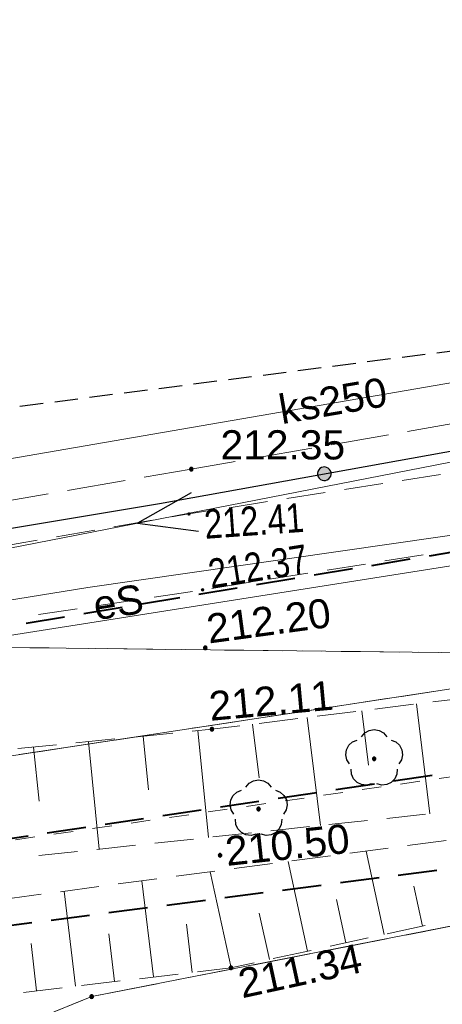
# Model space of a CAD drawing. Header units: metres. Extents: x 7419414 to 7419803, y 5549484 to 5549731.
# Tile 78 of 102: x 7419537 to 7419548, y 5549652 to 5549678. Entities that reach past the tile are written whole.
import ezdxf
from ezdxf.enums import TextEntityAlignment as Align

# ---------------------------------------------------------------- set-up
doc = ezdxf.new("R2010")
doc.units = ezdxf.units.M
doc.header["$MEASUREMENT"] = 0
doc.layers.get('0').update_dxf_attribs({"color": 250})
for name, color, linetype, lineweight in [('EGDE', 7, 'Continuous', 13), ('EGKK', 82, 'Continuous', 13), ('EGUG', 96, 'Continuous', 13), ('KTCR02', 18, 'Continuous', 13), ('LINIE ROZGRANICZAJĄCE MPZP', 212, 'Continuous', 0), ('OTKJ', 7, 'Continuous', 13), ('OTOO', 7, 'Continuous', 30), ('OTRK', 7, 'Continuous', 13), ('OTRS_O', 7, 'Continuous', 13), ('pomiar słupy', 250, 'Continuous', 0), ('RTPW02', 250, 'Continuous', 0), ('SUEP', 1, 'Continuous', 13), ('SUEP_O', 1, 'Continuous', 13), ('SUKP', 36, 'Continuous', 13), ('SUKP_O', 36, 'Continuous', 13), ('sutp', 250, 'Continuous', 0), ('Zakres', 7, 'Continuous', 0)]:
    doc.layers.add(name, color=color, linetype=linetype, lineweight=lineweight)
doc.styles.add('Arial', font='arial.ttf')

# ---------------------------------------------------------------- blocks, each defined once
blk = doc.blocks.new('RTPW02')
at = {"layer": 'RTPW02', "linetype": 'Continuous', "lineweight": 13}
h = blk.add_hatch(color=250, dxfattribs=at)
edge = h.paths.add_edge_path()
edge.add_arc((0, 0), 0.0045, 0, 360)

msp = doc.modelspace()

# ---------------------------------------------------------------- hatches: boundary and pattern name
at = {"linetype": 'Continuous'}
for points in [[(7419541.09, 5549665.985), (7419541.078, 5549665.987), (7419541.067, 5549665.991), (7419541.058, 5549665.998), (7419541.051, 5549666.008), (7419541.047, 5549666.018), (7419541.045, 5549666.03), (7419541.047, 5549666.042), (7419541.051, 5549666.053), (7419541.058, 5549666.062), (7419541.067, 5549666.069), (7419541.078, 5549666.073), (7419541.09, 5549666.075), (7419541.102, 5549666.073), (7419541.112, 5549666.069), (7419541.122, 5549666.062), (7419541.129, 5549666.053), (7419541.133, 5549666.042), (7419541.135, 5549666.03), (7419541.133, 5549666.018), (7419541.129, 5549666.008), (7419541.122, 5549665.998), (7419541.112, 5549665.991), (7419541.102, 5549665.987)], [(7419544.494, 5549665.737), (7419544.45, 5549665.747), (7419544.409, 5549665.768), (7419544.375, 5549665.799), (7419544.351, 5549665.837), (7419544.337, 5549665.881), (7419544.335, 5549665.926), (7419544.344, 5549665.971), (7419544.365, 5549666.012), (7419544.396, 5549666.045), (7419544.435, 5549666.07), (7419544.478, 5549666.084), (7419544.524, 5549666.086), (7419544.568, 5549666.076), (7419544.609, 5549666.055), (7419544.643, 5549666.025), (7419544.667, 5549665.986), (7419544.681, 5549665.943), (7419544.684, 5549665.897), (7419544.674, 5549665.852), (7419544.653, 5549665.812), (7419544.622, 5549665.778), (7419544.584, 5549665.753), (7419544.54, 5549665.74)], [(7419544.494, 5549665.737), (7419544.45, 5549665.747), (7419544.409, 5549665.768), (7419544.375, 5549665.799), (7419544.351, 5549665.837), (7419544.337, 5549665.881), (7419544.335, 5549665.926), (7419544.344, 5549665.971), (7419544.365, 5549666.012), (7419544.396, 5549666.045), (7419544.435, 5549666.07), (7419544.478, 5549666.084), (7419544.524, 5549666.086), (7419544.568, 5549666.076), (7419544.609, 5549666.055), (7419544.643, 5549666.025), (7419544.667, 5549665.986), (7419544.681, 5549665.943), (7419544.684, 5549665.897), (7419544.674, 5549665.852), (7419544.653, 5549665.812), (7419544.622, 5549665.778), (7419544.584, 5549665.753), (7419544.54, 5549665.74)], [(7419541.45, 5549661.395), (7419541.438, 5549661.397), (7419541.428, 5549661.401), (7419541.418, 5549661.408), (7419541.411, 5549661.418), (7419541.407, 5549661.428), (7419541.405, 5549661.44), (7419541.407, 5549661.452), (7419541.411, 5549661.463), (7419541.418, 5549661.472), (7419541.428, 5549661.479), (7419541.438, 5549661.483), (7419541.45, 5549661.485), (7419541.462, 5549661.483), (7419541.473, 5549661.479), (7419541.482, 5549661.472), (7419541.489, 5549661.463), (7419541.493, 5549661.452), (7419541.495, 5549661.44), (7419541.493, 5549661.428), (7419541.489, 5549661.418), (7419541.482, 5549661.408), (7419541.473, 5549661.401), (7419541.462, 5549661.397)], [(7419541.62, 5549659.305), (7419541.608, 5549659.307), (7419541.597, 5549659.311), (7419541.588, 5549659.318), (7419541.581, 5549659.328), (7419541.577, 5549659.338), (7419541.575, 5549659.35), (7419541.577, 5549659.362), (7419541.581, 5549659.373), (7419541.588, 5549659.382), (7419541.597, 5549659.389), (7419541.608, 5549659.393), (7419541.62, 5549659.395), (7419541.632, 5549659.393), (7419541.642, 5549659.389), (7419541.652, 5549659.382), (7419541.659, 5549659.373), (7419541.663, 5549659.362), (7419541.665, 5549659.35), (7419541.663, 5549659.338), (7419541.659, 5549659.328), (7419541.652, 5549659.318), (7419541.642, 5549659.311), (7419541.632, 5549659.307)], [(7419545.79, 5549658.545), (7419545.776, 5549658.547), (7419545.764, 5549658.554), (7419545.754, 5549658.564), (7419545.747, 5549658.576), (7419545.745, 5549658.59), (7419545.747, 5549658.604), (7419545.754, 5549658.616), (7419545.764, 5549658.626), (7419545.776, 5549658.633), (7419545.79, 5549658.635), (7419545.804, 5549658.633), (7419545.816, 5549658.626), (7419545.826, 5549658.616), (7419545.833, 5549658.604), (7419545.835, 5549658.59), (7419545.833, 5549658.576), (7419545.826, 5549658.564), (7419545.816, 5549658.554), (7419545.804, 5549658.547)], [(7419542.82, 5549657.255), (7419542.806, 5549657.257), (7419542.794, 5549657.264), (7419542.784, 5549657.274), (7419542.777, 5549657.286), (7419542.775, 5549657.3), (7419542.777, 5549657.314), (7419542.784, 5549657.326), (7419542.794, 5549657.336), (7419542.806, 5549657.343), (7419542.82, 5549657.345), (7419542.834, 5549657.343), (7419542.846, 5549657.336), (7419542.856, 5549657.326), (7419542.863, 5549657.314), (7419542.865, 5549657.3), (7419542.863, 5549657.286), (7419542.856, 5549657.274), (7419542.846, 5549657.264), (7419542.834, 5549657.257)], [(7419541.83, 5549656.065), (7419541.818, 5549656.067), (7419541.807, 5549656.071), (7419541.798, 5549656.078), (7419541.791, 5549656.088), (7419541.787, 5549656.098), (7419541.785, 5549656.11), (7419541.787, 5549656.122), (7419541.791, 5549656.133), (7419541.798, 5549656.142), (7419541.807, 5549656.149), (7419541.818, 5549656.153), (7419541.83, 5549656.155), (7419541.842, 5549656.153), (7419541.852, 5549656.149), (7419541.862, 5549656.142), (7419541.869, 5549656.133), (7419541.873, 5549656.122), (7419541.875, 5549656.11), (7419541.873, 5549656.098), (7419541.869, 5549656.088), (7419541.862, 5549656.078), (7419541.852, 5549656.071), (7419541.842, 5549656.067)], [(7419542.11, 5549653.175), (7419542.098, 5549653.177), (7419542.088, 5549653.181), (7419542.078, 5549653.188), (7419542.071, 5549653.198), (7419542.067, 5549653.208), (7419542.065, 5549653.22), (7419542.067, 5549653.232), (7419542.071, 5549653.243), (7419542.078, 5549653.252), (7419542.088, 5549653.259), (7419542.098, 5549653.263), (7419542.11, 5549653.265), (7419542.122, 5549653.263), (7419542.133, 5549653.259), (7419542.142, 5549653.252), (7419542.149, 5549653.243), (7419542.153, 5549653.232), (7419542.155, 5549653.22), (7419542.153, 5549653.208), (7419542.149, 5549653.198), (7419542.142, 5549653.188), (7419542.133, 5549653.181), (7419542.122, 5549653.177)], [(7419538.53, 5549652.435), (7419538.516, 5549652.437), (7419538.504, 5549652.444), (7419538.494, 5549652.454), (7419538.487, 5549652.466), (7419538.485, 5549652.48), (7419538.487, 5549652.494), (7419538.494, 5549652.506), (7419538.504, 5549652.516), (7419538.516, 5549652.523), (7419538.53, 5549652.525), (7419538.544, 5549652.523), (7419538.556, 5549652.516), (7419538.566, 5549652.506), (7419538.573, 5549652.494), (7419538.575, 5549652.48), (7419538.573, 5549652.466), (7419538.566, 5549652.454), (7419538.556, 5549652.444), (7419538.544, 5549652.437)]]:
    msp.add_hatch(color=0, dxfattribs=at).paths.add_polyline_path(points)

# ---------------------------------------------------------------- linework, layer by layer
at = {"color": 0, "linetype": 'Continuous', "flags": 128}
for points in [[(7419541.045, 5549666.03), (7419541.047, 5549666.018), (7419541.051, 5549666.008), (7419541.058, 5549665.998), (7419541.067, 5549665.991), (7419541.078, 5549665.987), (7419541.09, 5549665.985), (7419541.102, 5549665.987), (7419541.112, 5549665.991), (7419541.122, 5549665.998), (7419541.129, 5549666.008), (7419541.133, 5549666.018), (7419541.135, 5549666.03), (7419541.133, 5549666.042), (7419541.129, 5549666.053), (7419541.122, 5549666.062), (7419541.112, 5549666.069), (7419541.102, 5549666.073), (7419541.09, 5549666.075), (7419541.078, 5549666.073), (7419541.067, 5549666.069), (7419541.058, 5549666.062), (7419541.051, 5549666.053), (7419541.047, 5549666.042), (7419541.045, 5549666.03)], [(7419544.337, 5549665.881), (7419544.351, 5549665.837), (7419544.375, 5549665.799), (7419544.409, 5549665.768), (7419544.45, 5549665.747), (7419544.494, 5549665.737), (7419544.54, 5549665.74), (7419544.584, 5549665.753), (7419544.622, 5549665.778), (7419544.653, 5549665.812), (7419544.674, 5549665.852), (7419544.684, 5549665.897), (7419544.681, 5549665.943), (7419544.667, 5549665.986), (7419544.643, 5549666.025), (7419544.609, 5549666.055), (7419544.568, 5549666.076), (7419544.524, 5549666.086), (7419544.478, 5549666.084), (7419544.435, 5549666.07), (7419544.396, 5549666.045), (7419544.365, 5549666.012), (7419544.344, 5549665.971), (7419544.335, 5549665.926), (7419544.337, 5549665.881)], [(7419544.337, 5549665.881), (7419544.351, 5549665.837), (7419544.375, 5549665.799), (7419544.409, 5549665.768), (7419544.45, 5549665.747), (7419544.494, 5549665.737), (7419544.54, 5549665.74), (7419544.584, 5549665.753), (7419544.622, 5549665.778), (7419544.653, 5549665.812), (7419544.674, 5549665.852), (7419544.684, 5549665.897), (7419544.681, 5549665.943), (7419544.667, 5549665.986), (7419544.643, 5549666.025), (7419544.609, 5549666.055), (7419544.568, 5549666.076), (7419544.524, 5549666.086), (7419544.478, 5549666.084), (7419544.435, 5549666.07), (7419544.396, 5549666.045), (7419544.365, 5549666.012), (7419544.344, 5549665.971), (7419544.335, 5549665.926), (7419544.337, 5549665.881)], [(7419541.405, 5549661.44), (7419541.407, 5549661.428), (7419541.411, 5549661.418), (7419541.418, 5549661.408), (7419541.428, 5549661.401), (7419541.438, 5549661.397), (7419541.45, 5549661.395), (7419541.462, 5549661.397), (7419541.473, 5549661.401), (7419541.482, 5549661.408), (7419541.489, 5549661.418), (7419541.493, 5549661.428), (7419541.495, 5549661.44), (7419541.493, 5549661.452), (7419541.489, 5549661.463), (7419541.482, 5549661.472), (7419541.473, 5549661.479), (7419541.462, 5549661.483), (7419541.45, 5549661.485), (7419541.438, 5549661.483), (7419541.428, 5549661.479), (7419541.418, 5549661.472), (7419541.411, 5549661.463), (7419541.407, 5549661.452), (7419541.405, 5549661.44)], [(7419541.575, 5549659.35), (7419541.577, 5549659.338), (7419541.581, 5549659.328), (7419541.588, 5549659.318), (7419541.597, 5549659.311), (7419541.608, 5549659.307), (7419541.62, 5549659.305), (7419541.632, 5549659.307), (7419541.642, 5549659.311), (7419541.652, 5549659.318), (7419541.659, 5549659.328), (7419541.663, 5549659.338), (7419541.665, 5549659.35), (7419541.663, 5549659.362), (7419541.659, 5549659.373), (7419541.652, 5549659.382), (7419541.642, 5549659.389), (7419541.632, 5549659.393), (7419541.62, 5549659.395), (7419541.608, 5549659.393), (7419541.597, 5549659.389), (7419541.588, 5549659.382), (7419541.581, 5549659.373), (7419541.577, 5549659.362), (7419541.575, 5549659.35)], [(7419545.79, 5549658.545), (7419545.804, 5549658.547), (7419545.816, 5549658.554), (7419545.826, 5549658.564), (7419545.833, 5549658.576), (7419545.835, 5549658.59), (7419545.833, 5549658.604), (7419545.826, 5549658.616), (7419545.816, 5549658.626), (7419545.804, 5549658.633), (7419545.79, 5549658.635), (7419545.776, 5549658.633), (7419545.764, 5549658.626), (7419545.754, 5549658.616), (7419545.747, 5549658.604), (7419545.745, 5549658.59), (7419545.747, 5549658.576), (7419545.754, 5549658.564), (7419545.764, 5549658.554), (7419545.776, 5549658.547), (7419545.79, 5549658.545)], [(7419542.82, 5549657.255), (7419542.834, 5549657.257), (7419542.846, 5549657.264), (7419542.856, 5549657.274), (7419542.863, 5549657.286), (7419542.865, 5549657.3), (7419542.863, 5549657.314), (7419542.856, 5549657.326), (7419542.846, 5549657.336), (7419542.834, 5549657.343), (7419542.82, 5549657.345), (7419542.806, 5549657.343), (7419542.794, 5549657.336), (7419542.784, 5549657.326), (7419542.777, 5549657.314), (7419542.775, 5549657.3), (7419542.777, 5549657.286), (7419542.784, 5549657.274), (7419542.794, 5549657.264), (7419542.806, 5549657.257), (7419542.82, 5549657.255)], [(7419541.785, 5549656.11), (7419541.787, 5549656.098), (7419541.791, 5549656.088), (7419541.798, 5549656.078), (7419541.807, 5549656.071), (7419541.818, 5549656.067), (7419541.83, 5549656.065), (7419541.842, 5549656.067), (7419541.852, 5549656.071), (7419541.862, 5549656.078), (7419541.869, 5549656.088), (7419541.873, 5549656.098), (7419541.875, 5549656.11), (7419541.873, 5549656.122), (7419541.869, 5549656.133), (7419541.862, 5549656.142), (7419541.852, 5549656.149), (7419541.842, 5549656.153), (7419541.83, 5549656.155), (7419541.818, 5549656.153), (7419541.807, 5549656.149), (7419541.798, 5549656.142), (7419541.791, 5549656.133), (7419541.787, 5549656.122), (7419541.785, 5549656.11)], [(7419542.065, 5549653.22), (7419542.067, 5549653.208), (7419542.071, 5549653.198), (7419542.078, 5549653.188), (7419542.088, 5549653.181), (7419542.098, 5549653.177), (7419542.11, 5549653.175), (7419542.122, 5549653.177), (7419542.133, 5549653.181), (7419542.142, 5549653.188), (7419542.149, 5549653.198), (7419542.153, 5549653.208), (7419542.155, 5549653.22), (7419542.153, 5549653.232), (7419542.149, 5549653.243), (7419542.142, 5549653.252), (7419542.133, 5549653.259), (7419542.122, 5549653.263), (7419542.11, 5549653.265), (7419542.098, 5549653.263), (7419542.088, 5549653.259), (7419542.078, 5549653.252), (7419542.071, 5549653.243), (7419542.067, 5549653.232), (7419542.065, 5549653.22)], [(7419538.53, 5549652.435), (7419538.544, 5549652.437), (7419538.556, 5549652.444), (7419538.566, 5549652.454), (7419538.573, 5549652.466), (7419538.575, 5549652.48), (7419538.573, 5549652.494), (7419538.566, 5549652.506), (7419538.556, 5549652.516), (7419538.544, 5549652.523), (7419538.53, 5549652.525), (7419538.516, 5549652.523), (7419538.504, 5549652.516), (7419538.494, 5549652.506), (7419538.487, 5549652.494), (7419538.485, 5549652.48), (7419538.487, 5549652.466), (7419538.494, 5549652.454), (7419538.504, 5549652.444), (7419538.516, 5549652.437), (7419538.53, 5549652.435)]]:
    msp.add_lwpolyline(points, close=True, dxfattribs=at)
for points in [[(7419541.088, 5549665.422), (7419539.712, 5549664.644), (7419541.279, 5549664.44)], [(7419545.466, 5549659.153), (7419545.549, 5549659.253), (7419545.662, 5549659.317), (7419545.79, 5549659.34), (7419545.918, 5549659.317), (7419546.031, 5549659.253), (7419546.114, 5549659.153)], [(7419545.154, 5549658.456), (7419545.085, 5549658.566), (7419545.059, 5549658.693), (7419545.077, 5549658.822), (7419545.138, 5549658.937), (7419545.234, 5549659.024), (7419545.354, 5549659.072)], [(7419546.226, 5549659.072), (7419546.346, 5549659.024), (7419546.442, 5549658.937), (7419546.503, 5549658.822), (7419546.521, 5549658.693), (7419546.495, 5549658.566), (7419546.426, 5549658.456)], [(7419545.721, 5549657.944), (7419545.595, 5549657.912), (7419545.466, 5549657.926), (7419545.349, 5549657.983), (7419545.259, 5549658.077), (7419545.206, 5549658.195), (7419545.197, 5549658.325)], [(7419546.383, 5549658.325), (7419546.374, 5549658.195), (7419546.321, 5549658.077), (7419546.231, 5549657.983), (7419546.114, 5549657.926), (7419545.985, 5549657.912), (7419545.859, 5549657.944)], [(7419542.496, 5549657.863), (7419542.579, 5549657.963), (7419542.692, 5549658.027), (7419542.82, 5549658.05), (7419542.948, 5549658.027), (7419543.061, 5549657.963), (7419543.144, 5549657.863)], [(7419542.184, 5549657.166), (7419542.115, 5549657.276), (7419542.089, 5549657.403), (7419542.107, 5549657.532), (7419542.168, 5549657.647), (7419542.264, 5549657.734), (7419542.384, 5549657.782)], [(7419543.256, 5549657.782), (7419543.376, 5549657.734), (7419543.472, 5549657.647), (7419543.533, 5549657.532), (7419543.551, 5549657.403), (7419543.525, 5549657.276), (7419543.456, 5549657.166)], [(7419542.751, 5549656.654), (7419542.625, 5549656.622), (7419542.496, 5549656.636), (7419542.379, 5549656.693), (7419542.289, 5549656.787), (7419542.236, 5549656.905), (7419542.227, 5549657.035)], [(7419543.413, 5549657.035), (7419543.404, 5549656.905), (7419543.351, 5549656.787), (7419543.261, 5549656.693), (7419543.144, 5549656.636), (7419543.015, 5549656.622), (7419542.889, 5549656.654)]]:
    msp.add_lwpolyline(points, dxfattribs=at)
at = {"layer": 'EGDE', "color": 250, "linetype": 'Continuous', "lineweight": 0, "flags": 128}
for points in [[(7419624.854, 5549673.89), (7419624.8, 5549673.88), (7419598.8, 5549667.39), (7419587.56, 5549665.21), (7419575.48, 5549664.19), (7419564.39, 5549662.19), (7419563.19, 5549661.96), (7419553.44, 5549661.25), (7419525.33, 5549656.97), (7419518.53, 5549654.85), (7419502.4, 5549649.81), (7419472.27, 5549640.92), (7419444.75, 5549635.91), (7419446.03, 5549630.99), (7419462.45, 5549628.77), (7419462.29, 5549628.43), (7419509.38, 5549641.39), (7419528.76, 5549648.51), (7419538.53, 5549652.48), (7419556.13, 5549655.93), (7419588.38, 5549660.2), (7419606.85, 5549663.64), (7419614.77, 5549665.7), (7419624.134, 5549667.767)], [(7419508.973, 5549664.091), (7419531.94, 5549661.5), (7419553.44, 5549661.25), (7419563.19, 5549661.96), (7419564.39, 5549662.19), (7419575.48, 5549664.19), (7419587.56, 5549665.21), (7419598.8, 5549667.39), (7419624.8, 5549673.88), (7419624.854, 5549673.89)], [(7419494.738, 5549662.264), (7419505.87, 5549656.71), (7419518.53, 5549654.85), (7419525.33, 5549656.97), (7419553.44, 5549661.25), (7419531.94, 5549661.5), (7419508.973, 5549664.091)]]:
    msp.add_lwpolyline(points, dxfattribs=at)
msp.add_lwpolyline([(7419606.85, 5549663.64), (7419588.38, 5549660.2), (7419556.13, 5549655.93), (7419538.53, 5549652.48), (7419528.76, 5549648.51), (7419509.38, 5549641.39), (7419523.27, 5549643.29), (7419540.13, 5549643.06), (7419557.7, 5549643.96), (7419589.07, 5549649.42), (7419609.66, 5549653.24), (7419606.85, 5549663.64)], close=True, dxfattribs=at)
at = {"layer": 'EGKK', "color": 82, "linetype": 'Continuous', "lineweight": 13}
for p, q in [((7419548.035, 5549660.427), (7419546.552, 5549660.201)), ((7419546.058, 5549660.126), (7419544.575, 5549659.9)), ((7419544.081, 5549659.825), (7419542.598, 5549659.599)), ((7419542.104, 5549659.524), (7419540.621, 5549659.298)), ((7419540.126, 5549659.223), (7419538.644, 5549658.997)), ((7419538.149, 5549658.922), (7419536.666, 5549658.696)), ((7419546.594, 5549654.061), (7419548.066, 5549654.349)), ((7419544.631, 5549653.676), (7419546.103, 5549653.965)), ((7419542.669, 5549653.291), (7419544.141, 5549653.58)), ((7419540.706, 5549652.907), (7419542.178, 5549653.195)), ((7419538.53, 5549652.48), (7419540.215, 5549652.81)), ((7419537.582, 5549652.095), (7419538.53, 5549652.48))]:
    msp.add_line(p, q, dxfattribs=at)
at = {"layer": 'EGUG', "color": 96, "linetype": 'Continuous', "lineweight": 13}
for p, q in [((7419536.94, 5549661.442), (7419537.44, 5549661.436)), ((7419537.44, 5549661.436), (7419536.94, 5549661.442)), ((7419537.94, 5549661.43), (7419538.44, 5549661.424)), ((7419538.44, 5549661.424), (7419537.94, 5549661.43)), ((7419538.94, 5549661.419), (7419539.44, 5549661.413)), ((7419539.44, 5549661.413), (7419538.94, 5549661.419)), ((7419539.94, 5549661.407), (7419540.44, 5549661.401)), ((7419540.44, 5549661.401), (7419539.94, 5549661.407)), ((7419540.94, 5549661.395), (7419541.44, 5549661.39)), ((7419541.44, 5549661.39), (7419540.94, 5549661.395)), ((7419541.94, 5549661.384), (7419542.44, 5549661.378)), ((7419542.44, 5549661.378), (7419541.94, 5549661.384)), ((7419542.94, 5549661.372), (7419543.44, 5549661.366)), ((7419543.44, 5549661.366), (7419542.94, 5549661.372)), ((7419543.94, 5549661.36), (7419544.44, 5549661.355)), ((7419544.44, 5549661.355), (7419543.94, 5549661.36)), ((7419544.94, 5549661.349), (7419545.44, 5549661.343)), ((7419545.44, 5549661.343), (7419544.94, 5549661.349)), ((7419545.94, 5549661.337), (7419546.44, 5549661.331)), ((7419546.44, 5549661.331), (7419545.94, 5549661.337)), ((7419546.94, 5549661.326), (7419547.44, 5549661.32)), ((7419547.44, 5549661.32), (7419546.94, 5549661.326)), ((7419547.541, 5549660.352), (7419547.047, 5549660.277)), ((7419547.047, 5549660.277), (7419547.541, 5549660.352)), ((7419545.564, 5549660.051), (7419545.069, 5549659.976)), ((7419545.069, 5549659.976), (7419545.564, 5549660.051)), ((7419546.552, 5549660.201), (7419546.058, 5549660.126)), ((7419546.058, 5549660.126), (7419546.552, 5549660.201)), ((7419543.587, 5549659.75), (7419543.092, 5549659.674)), ((7419543.092, 5549659.674), (7419543.587, 5549659.75)), ((7419544.575, 5549659.9), (7419544.081, 5549659.825)), ((7419544.081, 5549659.825), (7419544.575, 5549659.9)), ((7419542.598, 5549659.599), (7419542.104, 5549659.524)), ((7419542.104, 5549659.524), (7419542.598, 5549659.599)), ((7419540.621, 5549659.298), (7419540.126, 5549659.223)), ((7419540.126, 5549659.223), (7419540.621, 5549659.298)), ((7419541.609, 5549659.449), (7419541.115, 5549659.373)), ((7419541.115, 5549659.373), (7419541.609, 5549659.449)), ((7419538.644, 5549658.997), (7419538.149, 5549658.922)), ((7419538.149, 5549658.922), (7419538.644, 5549658.997)), ((7419539.632, 5549659.148), (7419539.138, 5549659.072)), ((7419539.138, 5549659.072), (7419539.632, 5549659.148)), ((7419537.655, 5549658.847), (7419537.161, 5549658.771)), ((7419537.161, 5549658.771), (7419537.655, 5549658.847)), ((7419546.594, 5549654.061), (7419547.085, 5549654.157)), ((7419547.085, 5549654.157), (7419546.594, 5549654.061)), ((7419545.613, 5549653.868), (7419546.103, 5549653.965)), ((7419546.103, 5549653.965), (7419545.613, 5549653.868)), ((7419544.631, 5549653.676), (7419545.122, 5549653.772)), ((7419545.122, 5549653.772), (7419544.631, 5549653.676)), ((7419543.65, 5549653.484), (7419544.141, 5549653.58)), ((7419544.141, 5549653.58), (7419543.65, 5549653.484)), ((7419541.687, 5549653.099), (7419542.178, 5549653.195)), ((7419542.178, 5549653.195), (7419541.687, 5549653.099)), ((7419542.669, 5549653.291), (7419543.159, 5549653.387)), ((7419543.159, 5549653.387), (7419542.669, 5549653.291)), ((7419540.706, 5549652.907), (7419541.197, 5549653.003)), ((7419541.197, 5549653.003), (7419540.706, 5549652.907)), ((7419539.725, 5549652.714), (7419540.215, 5549652.81)), ((7419540.215, 5549652.81), (7419539.725, 5549652.714)), ((7419538.046, 5549652.283), (7419538.53, 5549652.48)), ((7419538.53, 5549652.48), (7419538.046, 5549652.283)), ((7419538.53, 5549652.48), (7419539.234, 5549652.618)), ((7419539.234, 5549652.618), (7419538.53, 5549652.48))]:
    msp.add_line(p, q, dxfattribs=at)
at = {"layer": 'KTCR02', "color": 250, "linetype": 'Continuous', "lineweight": 13}
for p, q in [((7419547.496, 5549665.891), (7419546.508, 5549665.737)), ((7419546.014, 5549665.659), (7419545.026, 5549665.505)), ((7419544.532, 5549665.428), (7419543.544, 5549665.273)), ((7419543.05, 5549665.196), (7419542.062, 5549665.041)), ((7419540.089, 5549664.717), (7419539.103, 5549664.546)), ((7419538.611, 5549664.461), (7419537.625, 5549664.291)), ((7419537.133, 5549664.205), (7419536.147, 5549664.035)), ((7419546.061, 5549663.671), (7419547.048, 5549663.828)), ((7419544.579, 5549663.437), (7419545.567, 5549663.593)), ((7419543.098, 5549663.202), (7419544.085, 5549663.358)), ((7419541.616, 5549662.967), (7419542.604, 5549663.124)), ((7419540.133, 5549662.742), (7419541.122, 5549662.891)), ((7419538.65, 5549662.517), (7419539.639, 5549662.667)), ((7419537.167, 5549662.293), (7419538.156, 5549662.443))]:
    msp.add_line(p, q, dxfattribs=at)
at = {"layer": 'KTCR02', "color": 250, "linetype": 'Continuous', "lineweight": 13, "flags": 128}
msp.add_lwpolyline([(7419541.568, 5549664.964), (7419541.03, 5549664.88), (7419540.581, 5549664.802)], dxfattribs=at)
at = {"layer": 'LINIE ROZGRANICZAJĄCE MPZP', "color": 212, "linetype": 'Continuous', "lineweight": 40}
for p, q in [((7419548.19, 5549663.964), (7419547.204, 5549663.799)), ((7419546.71, 5549663.717), (7419545.724, 5549663.551)), ((7419545.231, 5549663.469), (7419544.245, 5549663.304)), ((7419543.752, 5549663.221), (7419542.765, 5549663.056)), ((7419542.272, 5549662.974), (7419541.286, 5549662.809)), ((7419540.793, 5549662.726), (7419539.807, 5549662.561)), ((7419539.313, 5549662.478), (7419538.327, 5549662.313)), ((7419537.834, 5549662.231), (7419536.848, 5549662.066)), ((7419547.28, 5549658.162), (7419546.291, 5549658.014)), ((7419544.313, 5549657.717), (7419543.324, 5549657.569)), ((7419545.796, 5549657.94), (7419544.807, 5549657.791)), ((7419542.829, 5549657.495), (7419541.84, 5549657.347)), ((7419541.346, 5549657.273), (7419540.357, 5549657.124)), ((7419539.863, 5549657.05), (7419538.874, 5549656.902)), ((7419538.379, 5549656.828), (7419537.39, 5549656.68)), ((7419536.896, 5549656.605), (7419535.907, 5549656.457)), ((7419546.41, 5549655.602), (7419547.402, 5549655.731)), ((7419544.923, 5549655.41), (7419545.915, 5549655.538)), ((7419543.435, 5549655.218), (7419544.427, 5549655.346)), ((7419540.46, 5549654.833), (7419541.452, 5549654.961)), ((7419541.948, 5549655.025), (7419542.939, 5549655.153)), ((7419538.972, 5549654.64), (7419539.964, 5549654.769)), ((7419537.485, 5549654.448), (7419538.476, 5549654.576)), ((7419535.997, 5549654.256), (7419536.989, 5549654.384))]:
    msp.add_line(p, q, dxfattribs=at)
at = {"layer": 'OTKJ', "color": 250, "linetype": 'Continuous', "lineweight": 13}
for p, q in [((7419548.129, 5549667.257), (7419546.651, 5549666.999)), ((7419546.158, 5549666.914), (7419544.681, 5549666.656)), ((7419544.188, 5549666.57), (7419542.71, 5549666.312)), ((7419542.218, 5549666.227), (7419541.09, 5549666.03)), ((7419541.09, 5549666.03), (7419539.88, 5549665.822)), ((7419539.388, 5549665.738), (7419537.909, 5549665.484)), ((7419537.416, 5549665.399), (7419535.938, 5549665.145))]:
    msp.add_line(p, q, dxfattribs=at)
at = {"layer": 'OTOO', "color": 250, "linetype": 'Continuous', "lineweight": 30, "flags": 128}
msp.add_lwpolyline([(7419486.61, 5549655.29), (7419495.5, 5549657.03), (7419510.25, 5549659.86), (7419524.52, 5549662.53), (7419540.27, 5549665.15), (7419556.13, 5549668), (7419569.6, 5549670.41), (7419581.96, 5549672.62)], dxfattribs=at)
at = {"layer": 'OTRK', "color": 250, "linetype": 'Continuous', "lineweight": 13}
for p, q in [((7419546.804, 5549659.989), (7419545.811, 5549659.867)), ((7419546.877, 5549659.998), (7419547.225, 5549657.175)), ((7419548.293, 5549660.173), (7419547.3, 5549660.05)), ((7419545.315, 5549659.806), (7419544.323, 5549659.683)), ((7419545.473, 5549659.825), (7419545.646, 5549658.425)), ((7419542.665, 5549659.479), (7419542.835, 5549658.102)), ((7419543.826, 5549659.622), (7419542.834, 5549659.5)), ((7419544.069, 5549659.652), (7419544.412, 5549656.876)), ((7419540.614, 5549659.249), (7419539.619, 5549659.149)), ((7419541.62, 5549659.35), (7419541.111, 5549659.299)), ((7419541.26, 5549659.314), (7419541.536, 5549656.569)), ((7419542.338, 5549659.438), (7419541.62, 5549659.35)), ((7419539.121, 5549659.099), (7419538.126, 5549658.999)), ((7419538.445, 5549659.031), (7419538.722, 5549656.27)), ((7419539.853, 5549659.173), (7419539.991, 5549657.796)), ((7419537.629, 5549658.949), (7419536.634, 5549658.85)), ((7419537.038, 5549658.89), (7419537.177, 5549657.505)), ((7419544.628, 5549656.899), (7419545.622, 5549657.005)), ((7419546.119, 5549657.057), (7419547.113, 5549657.163)), ((7419541.644, 5549656.581), (7419542.639, 5549656.687)), ((7419543.136, 5549656.74), (7419544.13, 5549656.846)), ((7419540.153, 5549656.422), (7419541.147, 5549656.528)), ((7419547.64, 5549656.491), (7419546.649, 5549656.359)), ((7419537.17, 5549656.104), (7419538.164, 5549656.21)), ((7419538.661, 5549656.263), (7419539.656, 5549656.369)), ((7419546.153, 5549656.294), (7419545.162, 5549656.162)), ((7419546.048, 5549654.075), (7419545.582, 5549656.218)), ((7419544.081, 5549653.648), (7419543.58, 5549655.952)), ((7419544.666, 5549656.096), (7419543.675, 5549655.965)), ((7419541.692, 5549655.702), (7419540.701, 5549655.571)), ((7419542.114, 5549653.221), (7419541.578, 5549655.687)), ((7419543.179, 5549655.899), (7419542.188, 5549655.768)), ((7419540.205, 5549655.505), (7419539.214, 5549655.374)), ((7419540.115, 5549652.984), (7419539.822, 5549655.454)), ((7419538.718, 5549655.308), (7419537.727, 5549655.176)), ((7419538.116, 5549652.747), (7419537.827, 5549655.19)), ((7419547.031, 5549654.289), (7419546.807, 5549655.32)), ((7419537.231, 5549655.111), (7419536.24, 5549654.979)), ((7419545.064, 5549653.862), (7419544.823, 5549654.973)), ((7419543.097, 5549653.434), (7419542.838, 5549654.627)), ((7419541.114, 5549653.102), (7419540.967, 5549654.344)), ((7419546.127, 5549654.093), (7419547.104, 5549654.305)), ((7419539.115, 5549652.866), (7419538.97, 5549654.094)), ((7419544.661, 5549653.774), (7419545.638, 5549653.987)), ((7419537.116, 5549652.629), (7419536.973, 5549653.843)), ((7419543.195, 5549653.456), (7419544.172, 5549653.668)), ((7419541.246, 5549653.118), (7419542.11, 5549653.22)), ((7419542.11, 5549653.22), (7419542.707, 5549653.35)), ((7419539.757, 5549652.941), (7419540.75, 5549653.059)), ((7419536.778, 5549652.589), (7419537.771, 5549652.706)), ((7419538.267, 5549652.765), (7419539.26, 5549652.883))]:
    msp.add_line(p, q, dxfattribs=at)
at = {"layer": 'pomiar słupy', "color": 52, "linetype": 'Continuous', "lineweight": 13}
for p, q in [((7419546.469, 5549657.94), (7419546.964, 5549658.011)), ((7419547.459, 5549658.082), (7419547.953, 5549658.154)), ((7419544.489, 5549657.654), (7419544.984, 5549657.725)), ((7419545.479, 5549657.797), (7419545.974, 5549657.868)), ((7419543.5, 5549657.511), (7419543.994, 5549657.582)), ((7419541.52, 5549657.225), (7419542.015, 5549657.296)), ((7419542.51, 5549657.368), (7419543.005, 5549657.439)), ((7419539.541, 5549656.939), (7419540.036, 5549657.011)), ((7419540.53, 5549657.082), (7419541.025, 5549657.153)), ((7419537.561, 5549656.653), (7419538.056, 5549656.725)), ((7419538.551, 5549656.796), (7419539.046, 5549656.868)), ((7419536.571, 5549656.51), (7419537.066, 5549656.582))]:
    msp.add_line(p, q, dxfattribs=at)
at = {"layer": 'SUEP', "color": 1, "linetype": 'Continuous', "lineweight": 13, "flags": 128}
for points in [[(7419625.288, 5549677.577), (7419619.55, 5549677.45), (7419583.02, 5549671.95), (7419555.17, 5549667.66), (7419521.19, 5549661.03), (7419486.18, 5549654.33), (7419456, 5549648.56)], [(7419505.65, 5549656.7), (7419521.65, 5549659.43), (7419564.91, 5549666.25), (7419585.27, 5549669.12), (7419596.79, 5549670.89)]]:
    msp.add_lwpolyline(points, dxfattribs=at)
at = {"layer": 'SUKP', "color": 36, "linetype": 'Continuous', "lineweight": 13}
msp.add_line((7419566.483, 5549671.471), (7419514.46, 5549662.51), dxfattribs=at)
at = {"layer": 'sutp', "color": 30, "linetype": 'Continuous', "lineweight": 13, "flags": 128}
for points in [[(7419576.07, 5549669.4), (7419565.42, 5549667.63), (7419561.91, 5549666.88), (7419557.38, 5549665.99), (7419550.05, 5549664.66), (7419538.43, 5549662.99), (7419531.49, 5549661.87), (7419522.14, 5549659.99), (7419521.51, 5549659.64), (7419520.83, 5549659.61), (7419520.49, 5549659.91), (7419520.46, 5549660.19), (7419520.46, 5549660.46), (7419519.74, 5549660.97), (7419518.56, 5549665.321)], [(7419576.07, 5549669.4), (7419565.42, 5549667.63), (7419561.91, 5549666.88), (7419557.38, 5549665.99), (7419550.05, 5549664.66), (7419538.43, 5549662.99), (7419531.49, 5549661.87), (7419522.14, 5549659.99), (7419521.51, 5549659.64), (7419520.83, 5549659.61), (7419519.98, 5549659.71), (7419519.66, 5549660.02), (7419519.7, 5549660.31), (7419519.6, 5549660.51), (7419519.74, 5549660.97), (7419518.56, 5549665.321)], [(7419576.07, 5549669.4), (7419565.42, 5549667.63), (7419561.91, 5549666.88), (7419557.38, 5549665.99), (7419550.05, 5549664.66), (7419538.43, 5549662.99), (7419531.49, 5549661.87), (7419522.14, 5549659.99), (7419521.57, 5549660.07), (7419521.29, 5549660.02), (7419521.04, 5549660.02), (7419519.98, 5549659.71), (7419519.3, 5549659.92), (7419519.23, 5549660.64), (7419519.74, 5549660.97), (7419518.56, 5549665.321)]]:
    msp.add_lwpolyline(points, dxfattribs=at)
at = {"layer": 'Zakres', "color": 5, "linetype": 'Continuous', "lineweight": 30}
for p, q in [((7419547.4, 5549669.022), (7419547.995, 5549669.098)), ((7419547.4, 5549669.022), (7419547.995, 5549669.098)), ((7419545.614, 5549668.793), (7419546.209, 5549668.869)), ((7419545.614, 5549668.793), (7419546.209, 5549668.869)), ((7419546.507, 5549668.908), (7419547.102, 5549668.984)), ((7419546.507, 5549668.908), (7419547.102, 5549668.984)), ((7419543.829, 5549668.564), (7419544.424, 5549668.64)), ((7419543.829, 5549668.564), (7419544.424, 5549668.64)), ((7419544.721, 5549668.678), (7419545.317, 5549668.755)), ((7419544.721, 5549668.678), (7419545.317, 5549668.755)), ((7419542.043, 5549668.335), (7419542.639, 5549668.411)), ((7419542.043, 5549668.335), (7419542.639, 5549668.411)), ((7419542.936, 5549668.449), (7419543.531, 5549668.526)), ((7419542.936, 5549668.449), (7419543.531, 5549668.526)), ((7419540.258, 5549668.106), (7419540.853, 5549668.182)), ((7419540.258, 5549668.106), (7419540.853, 5549668.182)), ((7419541.151, 5549668.22), (7419541.746, 5549668.297)), ((7419541.151, 5549668.22), (7419541.746, 5549668.297)), ((7419537.58, 5549667.762), (7419538.175, 5549667.838)), ((7419537.58, 5549667.762), (7419538.175, 5549667.838)), ((7419538.473, 5549667.877), (7419539.068, 5549667.953)), ((7419538.473, 5549667.877), (7419539.068, 5549667.953)), ((7419539.365, 5549667.991), (7419539.961, 5549668.067)), ((7419539.365, 5549667.991), (7419539.961, 5549668.067)), ((7419536.687, 5549667.647), (7419537.282, 5549667.724)), ((7419536.687, 5549667.647), (7419537.282, 5549667.724))]:
    msp.add_line(p, q, dxfattribs=at)

# ---------------------------------------------------------------- block references
at = {"layer": 'RTPW02', "color": 250, "linetype": 'Continuous', "lineweight": 13, "xscale": 10, "yscale": 10, "zscale": 10}
for p in [(7419541.03, 5549664.88), (7419541.38, 5549662.93)]:
    msp.add_blockref('RTPW02', p, dxfattribs=at)

# ---------------------------------------------------------------- texts
at = {"layer": 'OTRS_O', "color": 250, "linetype": 'Continuous', "lineweight": 0, "style": 'Arial'}
msp.add_text('212.35', height=0.75, dxfattribs=at).set_placement((7419541.84, 5549666.28))
for s, rotation, p in [('212.20', 7.7374, (7419541.541, 5549661.55)), ('212.11', 5.2175, (7419541.579, 5549659.564)), ('210.50', 6.1544, (7419542.007, 5549655.836)), ('211.34', 12.2756, (7419542.397, 5549652.435))]:
    msp.add_text(s, height=0.75, rotation=rotation, dxfattribs=at).set_placement(p)
at = {"layer": 'RTPW02', "color": 250, "linetype": 'Continuous', "lineweight": 13, "style": 'Arial', "width": 0.8}
for s, rotation, p in [('212.41', 4.0567, (7419541.45, 5549664.24)), ('212.37', 8.9988, (7419541.598, 5549662.963))]:
    msp.add_text(s, height=0.75, rotation=rotation, dxfattribs=at).set_placement(p)
at = {"layer": 'SUEP_O', "color": 1, "linetype": 'Continuous', "lineweight": 0, "style": 'Arial'}
msp.add_text('eS', height=0.75, rotation=8.873, dxfattribs=at).set_placement((7419538.639, 5549662.147))
at = {"layer": 'SUKP_O', "color": 36, "linetype": 'Continuous', "lineweight": 0, "style": 'Arial'}
msp.add_text('ks250', height=0.75, rotation=9.774, dxfattribs=at).set_placement((7419544.793, 5549667.422), align=Align.CENTER)

doc.saveas('drawing.dxf')
